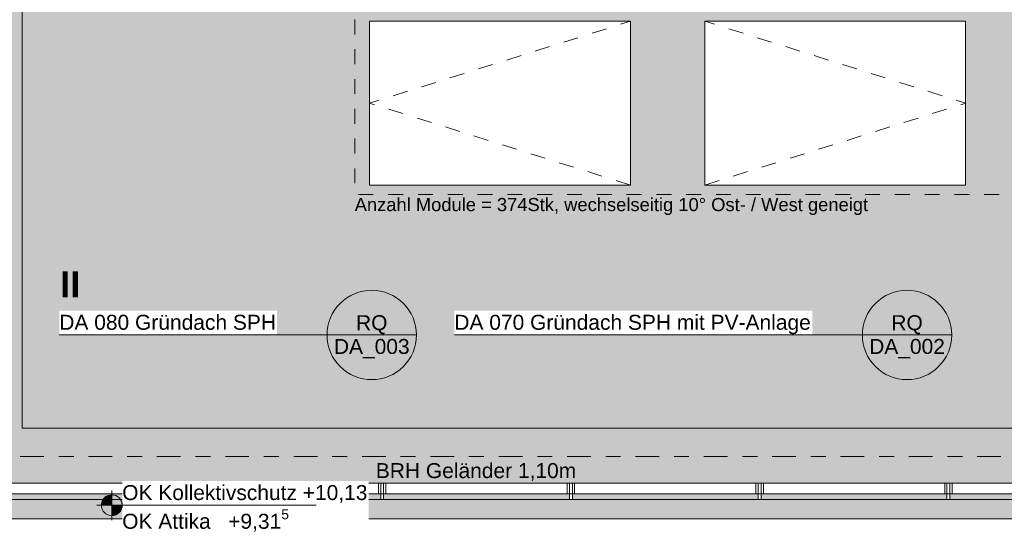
# Model space of a CAD drawing. Header units: metres. Extents: x -180 to 4, y -47 to 4.
# Tile 27 of 256: x -159.49 to -152.88, y -39.89 to -36.51. Entities that reach past the tile are written whole.
import ezdxf

# ---------------------------------------------------------------- set-up
doc = ezdxf.new("R2010")
doc.units = ezdxf.units.M
doc.header["$LTSCALE"] = 0.05
doc.header["$PDMODE"] = 1
doc.header["$PDSIZE"] = -2
doc.linetypes.add('Linienart-53', pattern=[5.291531, 3.175, -1.058062, 0.352704, -0.705764])
doc.linetypes.add('VW-01 Strichlinie kurz', pattern=[1.999894, 0.999947, -0.999947])
doc.layers.get('0').update_dxf_attribs({"lineweight": 25})
for name, color, linetype, lineweight, true_color in [('30 -36 Dächer- 3 Dachbeläge', 7, 'Continuous', 15, 0x9999ff), ('30 -36 Dächer- 3 Dachbeläge Gründach', 250, 'Continuous', 9, 0x333333), ('30 -36 Dächer- 4 Dachbekleidungen', 7, 'Continuous', 9, 0xccccff), ('40 -44 Elektr. Anlagen- 2 Eigenstromversorgungsanlagen', 7, 'Continuous', 5, 0xff6633), ('70 -72 Beschriftung- 1 Beschriftung allgemein', 7, 'Continuous', 9, 0xff6633), ('70 -72 Beschriftung- 7 Detailverweise', 7, 'Continuous', 9, 0x00dd00), ('70 -76 Bemaßung- 2 Allgemein', 7, 'Continuous', 5, 0x6666cc), ('Dachflächen Moblierung', 7, 'Continuous', 9, 0x888888)]:
    doc.layers.add(name, color=color, linetype=linetype, lineweight=lineweight, true_color=true_color)
for name, color, linetype, lineweight in [('60- 61 allgemeine Ausstattung- 4 Terrassen', 7, 'Continuous', 9), ('70 -71 Achsen- 1 Gebäudeachsen', 7, 'Linienart-53', 18), ('70 -72 Beschriftung- 5 Höhenkoten', 7, 'Continuous', 15), ('Keine', 7, 'Continuous', 9)]:
    doc.layers.add(name, color=color, linetype=linetype, lineweight=lineweight)
doc.styles.add('Arial', font='arial.ttf')
doc.styles.add('Arial (bold)', font='arialbd.ttf')
doc.dimstyles.new('k+k_klein', dxfattribs={"dimtxt": 0.075516, "dimasz": 0.05302, "dimexe": 0.05, "dimexo": 0.15, "dimgap": 0.005, "dimtad": 1, "dimdec": 3, "dimtxsty": 'Arial', "dimblk": 'VW_SLASH-2', "dimblk1": 'VW_SLASH-2', "dimblk2": 'VW_SLASH-2', "dimcen": 0, "dimdle": 0.025, "dimadec": 3, "dimazin": 0, "dimtfac": 0.75, "dimtdec": 3, "dimtix": 1, "dimtmove": 0, "dimatfit": 0, "dimldrblk": 'VW_FILLEDARROW', "dimfxl": 0.1, "dimfxlon": 1, "dimfrac": 2, "dimtolj": 1, "dimarcsym": 0})

# ---------------------------------------------------------------- blocks, each defined once
blk = doc.blocks.new('Gruppe-591')
at = {"color": 255, "linetype": 'Continuous', "lineweight": 9, "transparency": 33554687}
blk.add_wipeout([(-157.1388, -36.5242), (-155.3888, -36.5242), (-155.3888, -37.6242), (-157.1388, -37.6242)], dxfattribs=at).dxf.layer = '40 -44 Elektr. Anlagen- 2 Eigenstromversorgungsanlagen'
at = {"layer": '40 -44 Elektr. Anlagen- 2 Eigenstromversorgungsanlagen', "color": 7, "linetype": 'Continuous', "lineweight": 9, "transparency": 33554687, "flags": 128}
blk.add_lwpolyline([(-157.1388, -36.5242), (-155.3888, -36.5242), (-155.3888, -37.6242), (-157.1388, -37.6242)], close=True, dxfattribs=at)
at = {"layer": 'Dachflächen Moblierung', "color": 8, "linetype": 'VW-01 Strichlinie kurz', "lineweight": 5, "flags": 128}
blk.add_lwpolyline([(-155.3888, -37.6242), (-157.1388, -37.0742), (-155.3888, -36.5242)], dxfattribs=at)
blk = doc.blocks.new('Gruppe-599')
at = {"color": 255, "linetype": 'Continuous', "lineweight": 9, "transparency": 33554687}
blk.add_wipeout([(-154.8888, -36.5242), (-153.1388, -36.5242), (-153.1388, -37.6242), (-154.8888, -37.6242)], dxfattribs=at).dxf.layer = '40 -44 Elektr. Anlagen- 2 Eigenstromversorgungsanlagen'
at = {"layer": '40 -44 Elektr. Anlagen- 2 Eigenstromversorgungsanlagen', "color": 7, "linetype": 'Continuous', "lineweight": 9, "transparency": 33554687, "flags": 128}
blk.add_lwpolyline([(-154.8888, -36.5242), (-153.1388, -36.5242), (-153.1388, -37.6242), (-154.8888, -37.6242)], close=True, dxfattribs=at)
at = {"layer": 'Dachflächen Moblierung', "color": 8, "linetype": 'VW-01 Strichlinie kurz', "lineweight": 5, "flags": 128}
blk.add_lwpolyline([(-154.8888, -37.6242), (-153.1388, -37.0742), (-154.8888, -36.5242)], dxfattribs=at)
blk = doc.blocks.new('Gruppe-767')
at = {"layer": '70 -72 Beschriftung- 1 Beschriftung allgemein', "color": 7, "transparency": 33554687}
for name in ['Gruppe-591', 'Gruppe-599']:
    blk.add_blockref(name, (0, 0), dxfattribs=at)
blk = doc.blocks.new('Gruppe-830')
at = {"layer": '70 -72 Beschriftung- 7 Detailverweise'}
blk.add_line((0.935, 0), (0.335, 0), dxfattribs=at)
at = {"layer": '70 -72 Beschriftung- 7 Detailverweise', "flags": 128}
blk.add_lwpolyline([(0.935, 0), (0.9336, -0.0294), (0.9292, -0.0585), (0.9221, -0.0871), (0.9122, -0.1148), (0.8996, -0.1414), (0.8844, -0.1667), (0.8669, -0.1903), (0.8471, -0.2121), (0.8253, -0.2319), (0.8017, -0.2494), (0.7764, -0.2646), (0.7498, -0.2772), (0.7221, -0.2871), (0.6935, -0.2942), (0.6644, -0.2986), (0.635, -0.3), (0.6056, -0.2986), (0.5765, -0.2942), (0.5479, -0.2871), (0.5202, -0.2772), (0.4936, -0.2646), (0.4683, -0.2494), (0.4447, -0.2319), (0.4229, -0.2121), (0.4031, -0.1903), (0.3856, -0.1667), (0.3704, -0.1414), (0.3578, -0.1148), (0.3479, -0.0871), (0.3408, -0.0585), (0.3364, -0.0294), (0.335, 0), (0.3364, 0.0294), (0.3408, 0.0585), (0.3479, 0.0871), (0.3578, 0.1148), (0.3704, 0.1414), (0.3856, 0.1667), (0.4031, 0.1903), (0.4229, 0.2121), (0.4447, 0.2319), (0.4683, 0.2494), (0.4936, 0.2646), (0.5202, 0.2772), (0.5479, 0.2871), (0.5765, 0.2942), (0.6056, 0.2986), (0.635, 0.3), (0.6644, 0.2986), (0.6935, 0.2942), (0.7221, 0.2871), (0.7498, 0.2772), (0.7764, 0.2646), (0.8017, 0.2494), (0.8253, 0.2319), (0.8471, 0.2121), (0.8669, 0.1903), (0.8844, 0.1667), (0.8996, 0.1414), (0.9122, 0.1148), (0.9221, 0.0871), (0.9292, 0.0585), (0.9336, 0.0294)], close=True, dxfattribs=at)
at = {"layer": '70 -72 Beschriftung- 7 Detailverweise'}
blk.add_point((0.635, 0), dxfattribs=at)
at = {"layer": '70 -72 Beschriftung- 7 Detailverweise', "char_height": 0.10069, "line_spacing_factor": 0.96878, "style": 'Arial'}
for s, insert, attachment_point in [('RQ', (0.635, 0.0046), 8), ('DA_003', (0.635, -0.0267), 2)]:
    blk.add_mtext(s, dxfattribs=dict(at, insert=insert, attachment_point=attachment_point))
blk = doc.blocks.new('Referenzmarkierung-30')
at = {"layer": '70 -72 Beschriftung- 7 Detailverweise', "transparency": 33554687}
for q in [(-1.4618, 0), (0.635, 0)]:
    blk.add_line((0, 0), q, dxfattribs=at)
at = {"layer": '70 -72 Beschriftung- 7 Detailverweise', "color": 7, "transparency": 33554687}
blk.add_blockref('Gruppe-830', (0, 0), dxfattribs=at)
blk = doc.blocks.new('Gruppe-834')
at = {"layer": '70 -72 Beschriftung- 7 Detailverweise'}
blk.add_line((0.935, 0), (0.335, 0), dxfattribs=at)
at = {"layer": '70 -72 Beschriftung- 7 Detailverweise', "flags": 128}
blk.add_lwpolyline([(0.935, 0), (0.9336, -0.0294), (0.9292, -0.0585), (0.9221, -0.0871), (0.9122, -0.1148), (0.8996, -0.1414), (0.8844, -0.1667), (0.8669, -0.1903), (0.8471, -0.2121), (0.8253, -0.2319), (0.8017, -0.2494), (0.7764, -0.2646), (0.7498, -0.2772), (0.7221, -0.2871), (0.6935, -0.2942), (0.6644, -0.2986), (0.635, -0.3), (0.6056, -0.2986), (0.5765, -0.2942), (0.5479, -0.2871), (0.5202, -0.2772), (0.4936, -0.2646), (0.4683, -0.2494), (0.4447, -0.2319), (0.4229, -0.2121), (0.4031, -0.1903), (0.3856, -0.1667), (0.3704, -0.1414), (0.3578, -0.1148), (0.3479, -0.0871), (0.3408, -0.0585), (0.3364, -0.0294), (0.335, 0), (0.3364, 0.0294), (0.3408, 0.0585), (0.3479, 0.0871), (0.3578, 0.1148), (0.3704, 0.1414), (0.3856, 0.1667), (0.4031, 0.1903), (0.4229, 0.2121), (0.4447, 0.2319), (0.4683, 0.2494), (0.4936, 0.2646), (0.5202, 0.2772), (0.5479, 0.2871), (0.5765, 0.2942), (0.6056, 0.2986), (0.635, 0.3), (0.6644, 0.2986), (0.6935, 0.2942), (0.7221, 0.2871), (0.7498, 0.2772), (0.7764, 0.2646), (0.8017, 0.2494), (0.8253, 0.2319), (0.8471, 0.2121), (0.8669, 0.1903), (0.8844, 0.1667), (0.8996, 0.1414), (0.9122, 0.1148), (0.9221, 0.0871), (0.9292, 0.0585), (0.9336, 0.0294)], close=True, dxfattribs=at)
at = {"layer": '70 -72 Beschriftung- 7 Detailverweise'}
blk.add_point((0.635, 0), dxfattribs=at)
at = {"layer": '70 -72 Beschriftung- 7 Detailverweise', "char_height": 0.10069, "line_spacing_factor": 0.96878, "style": 'Arial'}
for s, insert, attachment_point in [('RQ', (0.635, 0.0046), 8), ('DA_002', (0.635, -0.0267), 2)]:
    blk.add_mtext(s, dxfattribs=dict(at, insert=insert, attachment_point=attachment_point))
blk = doc.blocks.new('Referenzmarkierung-34')
at = {"layer": '70 -72 Beschriftung- 7 Detailverweise', "transparency": 33554687}
for q in [(-2.4029, 0), (0.635, 0)]:
    blk.add_line((0, 0), q, dxfattribs=at)
at = {"layer": '70 -72 Beschriftung- 7 Detailverweise', "color": 7, "transparency": 33554687}
blk.add_blockref('Gruppe-834', (0, 0), dxfattribs=at)
blk = doc.blocks.new('Gruppe-925')
at = {"layer": '70 -72 Beschriftung- 1 Beschriftung allgemein', "insert": (-157.0969, -39.4918), "char_height": 0.100689, "attachment_point": 1, "line_spacing_factor": 0.970891, "style": 'Arial'}
blk.add_mtext('BRH Geländer 1,10m', dxfattribs=at)
blk = doc.blocks.new('Gruppe-1061')
at = {"color": 255}
blk.add_wipeout([(-158.331, -39.697), (-158.331, -39.627), (-158.311, -39.627), (-158.311, -39.697)], dxfattribs=at).dxf.layer = '30 -36 Dächer- 4 Dachbekleidungen'
at = {"layer": '30 -36 Dächer- 4 Dachbekleidungen', "flags": 128}
for points in [[(-158.346, -39.697), (-158.346, -39.627), (-158.331, -39.627)], [(-158.331, -39.697), (-158.331, -39.627), (-158.311, -39.627), (-158.311, -39.697)], [(-158.296, -39.697), (-158.296, -39.627), (-158.311, -39.627)]]:
    blk.add_lwpolyline(points, dxfattribs=at)
at = {"color": 255}
blk.add_wipeout([(-158.311, -39.737), (-158.311, -39.697), (-158.331, -39.697), (-158.331, -39.737)], dxfattribs=at).dxf.layer = '30 -36 Dächer- 4 Dachbekleidungen'
at = {"layer": '30 -36 Dächer- 4 Dachbekleidungen', "flags": 128}
blk.add_lwpolyline([(-158.311, -39.737), (-158.311, -39.697), (-158.331, -39.697), (-158.331, -39.737)], close=True, dxfattribs=at)
blk = doc.blocks.new('Gruppe-1062')
at = {"color": 255}
blk.add_wipeout([(-157.0643, -39.697), (-157.0643, -39.627), (-157.0443, -39.627), (-157.0443, -39.697)], dxfattribs=at).dxf.layer = '30 -36 Dächer- 4 Dachbekleidungen'
at = {"layer": '30 -36 Dächer- 4 Dachbekleidungen', "flags": 128}
for points in [[(-157.0793, -39.697), (-157.0793, -39.627), (-157.0643, -39.627)], [(-157.0643, -39.697), (-157.0643, -39.627), (-157.0443, -39.627), (-157.0443, -39.697)], [(-157.0293, -39.697), (-157.0293, -39.627), (-157.0443, -39.627)]]:
    blk.add_lwpolyline(points, dxfattribs=at)
at = {"color": 255}
blk.add_wipeout([(-157.0443, -39.737), (-157.0443, -39.697), (-157.0643, -39.697), (-157.0643, -39.737)], dxfattribs=at).dxf.layer = '30 -36 Dächer- 4 Dachbekleidungen'
at = {"layer": '30 -36 Dächer- 4 Dachbekleidungen', "flags": 128}
blk.add_lwpolyline([(-157.0443, -39.737), (-157.0443, -39.697), (-157.0643, -39.697), (-157.0643, -39.737)], close=True, dxfattribs=at)
blk = doc.blocks.new('Gruppe-1063')
at = {"color": 255}
blk.add_wipeout([(-155.7977, -39.697), (-155.7977, -39.627), (-155.7777, -39.627), (-155.7777, -39.697)], dxfattribs=at).dxf.layer = '30 -36 Dächer- 4 Dachbekleidungen'
at = {"layer": '30 -36 Dächer- 4 Dachbekleidungen', "flags": 128}
for points in [[(-155.8127, -39.697), (-155.8127, -39.627), (-155.7977, -39.627)], [(-155.7977, -39.697), (-155.7977, -39.627), (-155.7777, -39.627), (-155.7777, -39.697)], [(-155.7627, -39.697), (-155.7627, -39.627), (-155.7777, -39.627)]]:
    blk.add_lwpolyline(points, dxfattribs=at)
at = {"color": 255}
blk.add_wipeout([(-155.7777, -39.737), (-155.7777, -39.697), (-155.7977, -39.697), (-155.7977, -39.737)], dxfattribs=at).dxf.layer = '30 -36 Dächer- 4 Dachbekleidungen'
at = {"layer": '30 -36 Dächer- 4 Dachbekleidungen', "flags": 128}
blk.add_lwpolyline([(-155.7777, -39.737), (-155.7777, -39.697), (-155.7977, -39.697), (-155.7977, -39.737)], close=True, dxfattribs=at)
blk = doc.blocks.new('Gruppe-1064')
at = {"color": 255}
blk.add_wipeout([(-154.531, -39.697), (-154.531, -39.627), (-154.511, -39.627), (-154.511, -39.697)], dxfattribs=at).dxf.layer = '30 -36 Dächer- 4 Dachbekleidungen'
at = {"layer": '30 -36 Dächer- 4 Dachbekleidungen', "flags": 128}
for points in [[(-154.546, -39.697), (-154.546, -39.627), (-154.531, -39.627)], [(-154.531, -39.697), (-154.531, -39.627), (-154.511, -39.627), (-154.511, -39.697)], [(-154.496, -39.697), (-154.496, -39.627), (-154.511, -39.627)]]:
    blk.add_lwpolyline(points, dxfattribs=at)
at = {"color": 255}
blk.add_wipeout([(-154.511, -39.737), (-154.511, -39.697), (-154.531, -39.697), (-154.531, -39.737)], dxfattribs=at).dxf.layer = '30 -36 Dächer- 4 Dachbekleidungen'
at = {"layer": '30 -36 Dächer- 4 Dachbekleidungen', "flags": 128}
blk.add_lwpolyline([(-154.511, -39.737), (-154.511, -39.697), (-154.531, -39.697), (-154.531, -39.737)], close=True, dxfattribs=at)
blk = doc.blocks.new('Gruppe-1065')
at = {"color": 255}
blk.add_wipeout([(-153.2643, -39.697), (-153.2643, -39.627), (-153.2443, -39.627), (-153.2443, -39.697)], dxfattribs=at).dxf.layer = '30 -36 Dächer- 4 Dachbekleidungen'
at = {"layer": '30 -36 Dächer- 4 Dachbekleidungen', "flags": 128}
for points in [[(-153.2793, -39.697), (-153.2793, -39.627), (-153.2643, -39.627)], [(-153.2643, -39.697), (-153.2643, -39.627), (-153.2443, -39.627), (-153.2443, -39.697)], [(-153.2293, -39.697), (-153.2293, -39.627), (-153.2443, -39.627)]]:
    blk.add_lwpolyline(points, dxfattribs=at)
at = {"color": 255}
blk.add_wipeout([(-153.2443, -39.737), (-153.2443, -39.697), (-153.2643, -39.697), (-153.2643, -39.737)], dxfattribs=at).dxf.layer = '30 -36 Dächer- 4 Dachbekleidungen'
at = {"layer": '30 -36 Dächer- 4 Dachbekleidungen', "flags": 128}
blk.add_lwpolyline([(-153.2443, -39.737), (-153.2443, -39.697), (-153.2643, -39.697), (-153.2643, -39.737)], close=True, dxfattribs=at)
blk = doc.blocks.new('Gruppe-1384')
at = {"layer": '30 -36 Dächer- 3 Dachbeläge Gründach', "linetype": 'Continuous', "lineweight": 0, "true_color": 0xe7eedf, "transparency": 33554687}
blk.add_hatch(color=254, dxfattribs=at).paths.add_polyline_path([(-100.01799996, -31.79404198), (-100.01799996, -31.61704198), (-100.31099996, -31.61704198), (-100.31099996, -12.39704198), (-159.47099996, -12.39704198), (-159.47099996, -39.25704198), (-99.61099996, -39.25704198), (-99.61099996, -31.79404198)])
at = {"layer": '30 -36 Dächer- 3 Dachbeläge Gründach', "flags": 128}
blk.add_lwpolyline([(-100.01799996, -31.79404198), (-100.01799996, -31.61704198), (-100.31099996, -31.61704198), (-100.31099996, -12.39704198), (-159.47099996, -12.39704198), (-159.47099996, -39.25704198), (-99.61099996, -39.25704198), (-99.61099996, -31.79404198)], close=True, dxfattribs=at)
at = {"color": 255, "linetype": 'Continuous', "lineweight": 9, "transparency": 33554687}
blk.add_wipeout([(-129.83124836, -12.23704198), (-129.83124836, -12.71704198), (-159.47099996, -12.71704198), (-159.47099996, -39.25704198), (-129.83124836, -39.25704198), (-129.83124836, -39.73704198), (-160.51099996, -39.73704198), (-160.51099996, -31.61704198), (-159.93099996, -31.61704198), (-159.93099996, -12.23704198)], dxfattribs=at).dxf.layer = '30 -36 Dächer- 3 Dachbeläge'
at = {"layer": '30 -36 Dächer- 3 Dachbeläge', "linetype": 'Continuous', "lineweight": 9, "transparency": 33554687}
h = blk.add_hatch(dxfattribs=at)
h.set_pattern_fill('{914A209A-ED12-11EE-87B6-5CE', style=0, pattern_type=2)
h.set_pattern_definition([(-22, (-91.4235, -34.937042), (-0.018555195, 0.04226461), [0.000625, -0.061875]), (14, (-91.415251, -34.959718), (-0.0371103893, -0.0278327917), [0.000625, -0.030625]), (-3.77456, (-91.474014, -34.97415), (-0.01958604, 0.065974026), [0.00028186, -0.093671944]), (-68, (-91.30392, -34.91024), (0.1926424, 0.04407994), [0.00028125, -0.09346875]), (96, (-91.437934, -35.001983), (-0.036105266, -0.06319548), [0.0005625, -0.0931875]), (132, (-91.4101, -34.97828), (0.040202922, 0.004123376), [0.0003125, -0.0621875]), (-17, (-91.442055, -34.96178), (0.0930531, 0.028928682), [0.000625, -0.061875]), (-145, (-91.4369, -34.956625), (0.06266964, -0.040092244), [0.000625, -0.061875]), (-137, (-91.45133, -34.953533), (0.049444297, -0.02123569), [0.000625, -0.061875])])
h.paths.add_polyline_path([(-100.01799996, -31.12704198), (-99.83999996, -31.12704198), (-99.83999996, -31.61604198), (-99.35099996, -31.61604198), (-99.35099996, -31.79404198), (-99.13099996, -31.79404198), (-99.13099996, -39.73704198), (-160.51099996, -39.73704198), (-160.51099996, -31.61704198), (-159.93099996, -31.61704198), (-159.93099996, -12.23704198), (-100.01799996, -12.23704198)])
h.paths.add_polyline_path([(-159.47099996, -39.25704198), (-100.31099996, -39.25704198), (-100.31099996, -12.71704198), (-159.47099996, -12.71704198)])
at = {"layer": '30 -36 Dächer- 3 Dachbeläge', "color": 161, "linetype": 'Continuous', "lineweight": 9, "true_color": 0x9999ff, "transparency": 33554687, "flags": 128}
for points in [[(-100.01799996, -31.12704198), (-99.83999996, -31.12704198), (-99.83999996, -31.61604198), (-99.35099996, -31.61604198), (-99.35099996, -31.79404198), (-99.13099996, -31.79404198), (-99.13099996, -39.73704198), (-160.51099996, -39.73704198), (-160.51099996, -31.61704198), (-159.93099996, -31.61704198), (-159.93099996, -12.23704198), (-100.01799996, -12.23704198)], [(-159.47099996, -39.25704198), (-100.31099996, -39.25704198), (-100.31099996, -12.71704198), (-159.47099996, -12.71704198)]]:
    blk.add_lwpolyline(points, close=True, dxfattribs=at)
at = {"layer": '60- 61 allgemeine Ausstattung- 4 Terrassen', "color": 7}
blk.add_blockref('Gruppe-767', (0, 0), dxfattribs=at)
at = {"layer": '30 -36 Dächer- 3 Dachbeläge', "linetype": 'Continuous', "lineweight": 0}
blk.add_hatch(color=254, dxfattribs=at).paths.add_polyline_path([(-160.64099996, -31.58704198), (-160.64099996, -39.86704198), (-99.00099996, -39.86704198), (-99.00099996, -31.79404198), (-99.13099996, -31.79404198), (-99.13099996, -39.73704198), (-160.51099996, -39.73704198), (-160.51099996, -31.58704198)])
at = {"layer": '30 -36 Dächer- 3 Dachbeläge', "flags": 128}
blk.add_lwpolyline([(-160.64099996, -31.58704198), (-160.64099996, -39.86704198), (-99.00099996, -39.86704198), (-99.00099996, -31.79404198), (-99.13099996, -31.79404198), (-99.13099996, -39.73704198), (-160.51099996, -39.73704198), (-160.51099996, -31.58704198)], dxfattribs=at)
at = {"color": 255}
blk.add_wipeout([(-160.47099996, -39.69704198), (-99.17099996, -39.69704198), (-99.17099996, -31.79404198), (-99.24099996, -31.79404198), (-99.24099996, -39.62704198), (-160.47099996, -39.62704198)], dxfattribs=at).dxf.layer = '30 -36 Dächer- 4 Dachbekleidungen'
at = {"layer": '30 -36 Dächer- 4 Dachbekleidungen', "flags": 128}
blk.add_lwpolyline([(-160.47099996, -39.69704198), (-99.17099996, -39.69704198), (-99.17099996, -31.79404198), (-99.24099996, -31.79404198), (-99.24099996, -39.62704198), (-160.47099996, -39.62704198)], close=True, dxfattribs=at)
at = {"layer": '40 -44 Elektr. Anlagen- 2 Eigenstromversorgungsanlagen', "color": 7, "linetype": 'VW-01 Strichlinie kurz', "lineweight": 9, "flags": 128}
blk.add_lwpolyline([(-157.2387741, -16.50250689), (-102.9687741, -16.50250689), (-102.9687741, -37.68750689), (-157.2387741, -37.68750689)], close=True, dxfattribs=at)
at = {"layer": '70 -72 Beschriftung- 7 Detailverweise'}
for p, q in [((-156.82424871, -38.63128658), (-157.42424871, -38.63128658)), ((-153.23211756, -38.63128658), (-153.83211756, -38.63128658))]:
    blk.add_line(p, q, dxfattribs=at)
at = {"layer": '70 -72 Beschriftung- 7 Detailverweise', "flags": 128}
for points in [[(-156.82424871, -38.63128658), (-156.82569329, -38.66069172), (-156.83001312, -38.68981367), (-156.83716661, -38.71837198), (-156.84708485, -38.7460916), (-156.85967233, -38.7727056), (-156.87480782, -38.79795765), (-156.89234557, -38.82160456), (-156.91211667, -38.84341861), (-156.93393072, -38.86318971), (-156.95757764, -38.88072746), (-156.98282969, -38.89586295), (-157.00944368, -38.90845043), (-157.0371633, -38.91836868), (-157.06572161, -38.92552216), (-157.09484356, -38.92984199), (-157.12424871, -38.93128658), (-157.15365385, -38.92984199), (-157.1827758, -38.92552216), (-157.21133411, -38.91836868), (-157.23905374, -38.90845043), (-157.26566773, -38.89586295), (-157.29091978, -38.88072746), (-157.31456669, -38.86318971), (-157.33638074, -38.84341861), (-157.35615184, -38.82160456), (-157.37368959, -38.79795765), (-157.38882509, -38.7727056), (-157.40141257, -38.7460916), (-157.41133081, -38.71837198), (-157.41848429, -38.68981367), (-157.42280412, -38.66069172), (-157.42424871, -38.63128658), (-157.42280412, -38.60188143), (-157.41848429, -38.57275948), (-157.41133081, -38.54420117), (-157.40141257, -38.51648155), (-157.38882509, -38.48986755), (-157.37368959, -38.46461551), (-157.35615184, -38.44096859), (-157.33638074, -38.41915454), (-157.31456669, -38.39938344), (-157.29091978, -38.38184569), (-157.26566773, -38.3667102), (-157.23905374, -38.35412272), (-157.21133411, -38.34420447), (-157.1827758, -38.33705099), (-157.15365385, -38.33273116), (-157.12424871, -38.33128658), (-157.09484356, -38.33273116), (-157.06572161, -38.33705099), (-157.0371633, -38.34420447), (-157.00944368, -38.35412272), (-156.98282969, -38.3667102), (-156.95757764, -38.38184569), (-156.93393072, -38.39938344), (-156.91211667, -38.41915454), (-156.89234557, -38.44096859), (-156.87480782, -38.46461551), (-156.85967233, -38.48986755), (-156.84708485, -38.51648155), (-156.83716661, -38.54420117), (-156.83001312, -38.57275948), (-156.82569329, -38.60188143)], [(-153.23211756, -38.63128658), (-153.23356214, -38.66069172), (-153.23788197, -38.68981367), (-153.24503546, -38.71837198), (-153.2549537, -38.7460916), (-153.26754118, -38.7727056), (-153.28267667, -38.79795765), (-153.30021442, -38.82160456), (-153.31998552, -38.84341861), (-153.34179957, -38.86318971), (-153.36544649, -38.88072746), (-153.39069854, -38.89586295), (-153.41731253, -38.90845043), (-153.44503215, -38.91836868), (-153.47359046, -38.92552216), (-153.50271241, -38.92984199), (-153.53211756, -38.93128658), (-153.5615227, -38.92984199), (-153.59064465, -38.92552216), (-153.61920296, -38.91836868), (-153.64692259, -38.90845043), (-153.67353658, -38.89586295), (-153.69878863, -38.88072746), (-153.72243554, -38.86318971), (-153.74424959, -38.84341861), (-153.76402069, -38.82160456), (-153.78155844, -38.79795765), (-153.79669394, -38.7727056), (-153.80928142, -38.7460916), (-153.81919966, -38.71837198), (-153.82635314, -38.68981367), (-153.83067297, -38.66069172), (-153.83211756, -38.63128658), (-153.83067297, -38.60188143), (-153.82635314, -38.57275948), (-153.81919966, -38.54420117), (-153.80928142, -38.51648155), (-153.79669394, -38.48986755), (-153.78155844, -38.46461551), (-153.76402069, -38.44096859), (-153.74424959, -38.41915454), (-153.72243554, -38.39938344), (-153.69878863, -38.38184569), (-153.67353658, -38.3667102), (-153.64692259, -38.35412272), (-153.61920296, -38.34420447), (-153.59064465, -38.33705099), (-153.5615227, -38.33273116), (-153.53211756, -38.33128658), (-153.50271241, -38.33273116), (-153.47359046, -38.33705099), (-153.44503215, -38.34420447), (-153.41731253, -38.35412272), (-153.39069854, -38.3667102), (-153.36544649, -38.38184569), (-153.34179957, -38.39938344), (-153.31998552, -38.41915454), (-153.30021442, -38.44096859), (-153.28267667, -38.46461551), (-153.26754118, -38.48986755), (-153.2549537, -38.51648155), (-153.24503546, -38.54420117), (-153.23788197, -38.57275948), (-153.23356214, -38.60188143)]]:
    blk.add_lwpolyline(points, close=True, dxfattribs=at)
at = {"layer": '70 -72 Beschriftung- 7 Detailverweise'}
for p in [(-157.12424871, -38.63128658), (-153.53211756, -38.63128658)]:
    blk.add_point(p, dxfattribs=at)
at = {"layer": '70 -72 Beschriftung- 1 Beschriftung allgemein', "color": 7}
blk.add_blockref('Gruppe-925', (0, 0), dxfattribs=at)
at = {"layer": '70 -72 Beschriftung- 7 Detailverweise'}
for name, p in [('Referenzmarkierung-30', (-157.75924871, -38.63128658)), ('Referenzmarkierung-34', (-154.16711756, -38.63128658))]:
    blk.add_blockref(name, p, dxfattribs=at)
at = {"layer": '70 -72 Beschriftung- 7 Detailverweise', "char_height": 0.100688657, "line_spacing_factor": 0.96878, "style": 'Arial'}
for s, insert, attachment_point in [('RQ', (-157.12424871, -38.62670046), 8), ('RQ', (-153.53211756, -38.62670046), 8), ('DA_003', (-157.12424871, -38.6579507), 2), ('DA_002', (-153.53211756, -38.6579507), 2)]:
    blk.add_mtext(s, dxfattribs=dict(at, insert=insert, attachment_point=attachment_point))
at = {"layer": 'Keine', "color": 7, "transparency": 33554687, "insert": (-157.2387741, -37.71123487), "char_height": 0.0881025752, "attachment_point": 1, "line_spacing_factor": 0.969685, "style": 'Arial'}
blk.add_mtext('Anzahl Module = 374Stk, wechselseitig 10° Ost- / West geneigt', dxfattribs=at)
at = {"layer": '70 -72 Beschriftung- 1 Beschriftung allgemein', "color": 7}
for name in ['Gruppe-1061', 'Gruppe-1062', 'Gruppe-1063', 'Gruppe-1064', 'Gruppe-1065']:
    blk.add_blockref(name, (0, 0), dxfattribs=at)
at = {"color": 255, "linetype": 'Continuous'}
for points in [[(-159.22099996, -38.63128658), (-157.75924871, -38.63128658), (-157.75924871, -38.4690088), (-159.22099996, -38.4690088)], [(-156.57, -38.63128658), (-154.16711756, -38.63128658), (-154.16711756, -38.4690088), (-156.57, -38.4690088)]]:
    blk.add_wipeout(points, dxfattribs=at).dxf.layer = '70 -72 Beschriftung- 5 Höhenkoten'
at = {"layer": '70 -72 Beschriftung- 7 Detailverweise', "transparency": 33554687}
for p, q in [((-157.75924871, -38.63128658), (-159.22099996, -38.63128658)), ((-157.75924871, -38.63128658), (-157.12424871, -38.63128658)), ((-154.16711756, -38.63128658), (-156.57, -38.63128658)), ((-154.16711756, -38.63128658), (-153.53211756, -38.63128658))]:
    blk.add_line(p, q, dxfattribs=at)
at = {"layer": '70 -72 Beschriftung- 5 Höhenkoten', "char_height": 0.1006886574, "attachment_point": 1, "line_spacing_factor": 0.96878, "style": 'Arial'}
for s, insert in [('DA 080 Gründach SPH', (-159.22099996, -38.49567292)), ('DA 070 Gründach SPH mit PV-Anlage', (-156.57, -38.49567292))]:
    blk.add_mtext(s, dxfattribs=dict(at, insert=insert))
blk = doc.blocks.new('_Dach_2D (2D)')
at = {"layer": '60- 61 allgemeine Ausstattung- 4 Terrassen', "color": 7}
blk.add_blockref('Gruppe-1384', (0, 0), dxfattribs=at)
at = {"layer": '70 -72 Beschriftung- 5 Höhenkoten', "linetype": 'Continuous', "lineweight": 0}
h = blk.add_hatch(color=7, dxfattribs=at)
edge = h.paths.add_edge_path()
edge.add_arc((-158.86884089, -39.77476421), 0.07, 90, 180)
edge.add_line((-158.93884089, -39.77476421), (-158.86884089, -39.77476421))
edge.add_line((-158.86884089, -39.77476421), (-158.86884089, -39.70476421))
at = {"layer": '70 -72 Beschriftung- 5 Höhenkoten'}
blk.add_line((-158.86884089, -39.87476421), (-158.86884089, -39.67476421), dxfattribs=at)
at = {"layer": '70 -72 Beschriftung- 5 Höhenkoten', "flags": 128}
for points in [[(-158.86884089, -39.70476421, 0.4142135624), (-158.93884089, -39.77476421), (-158.86884089, -39.77476421)], [(-158.93884089, -39.77476421, 0.4142135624), (-158.86884089, -39.84476421), (-158.86884089, -39.77476421)]]:
    blk.add_lwpolyline(points, format="xyb", close=True, dxfattribs=at)
at = {"layer": '70 -72 Beschriftung- 1 Beschriftung allgemein', "insert": (-159.07884292, -38.2031035), "char_height": 0.17620515, "attachment_point": 3, "rotation": 359.999999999, "line_spacing_factor": 0.970891, "style": 'Arial (bold)'}
blk.add_mtext('II', dxfattribs=at)
at = {"color": 255, "linetype": 'Continuous'}
blk.add_wipeout([(-158.79884089, -39.93704198), (-157.1449222, -39.93704198), (-157.1449222, -39.61248643), (-158.79884089, -39.61248643)], dxfattribs=at).dxf.layer = '70 -72 Beschriftung- 5 Höhenkoten'
at = {"layer": '70 -72 Beschriftung- 5 Höhenkoten', "linetype": 'Continuous', "lineweight": 0}
h = blk.add_hatch(color=7, dxfattribs=at)
edge = h.paths.add_edge_path()
edge.add_arc((-158.86884089, -39.77476421), 0.07, 270, 360)
edge.add_line((-158.79884089, -39.77476421), (-158.86884089, -39.77476421))
edge.add_line((-158.86884089, -39.77476421), (-158.86884089, -39.84476421))
at = {"layer": '70 -72 Beschriftung- 5 Höhenkoten'}
blk.add_line((-158.96884089, -39.77476421), (-157.49769998, -39.77476421), dxfattribs=at)
at = {"layer": '70 -72 Beschriftung- 5 Höhenkoten', "flags": 128}
for points in [[(-158.79884089, -39.77476421, 0.4142135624), (-158.86884089, -39.70476421), (-158.86884089, -39.77476421)], [(-158.86884089, -39.84476421, 0.4142135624), (-158.79884089, -39.77476421), (-158.86884089, -39.77476421)]]:
    blk.add_lwpolyline(points, format="xyb", close=True, dxfattribs=at)
at = {"layer": '70 -72 Beschriftung- 5 Höhenkoten', "insert": (-158.79884089, -39.63915055), "char_height": 0.1006886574, "attachment_point": 1, "line_spacing_factor": 0.96878, "style": 'Arial'}
blk.add_mtext('\\A1;OK Kollektivschutz +10,13\\POK Attika   +9,31{\\H0.6667x;\\S5^ ;}', dxfattribs=at)
blk = doc.blocks.new('VW_SLASH-2')
at = {"color": 0, "linetype": 'ByBlock', "lineweight": -2, "transparency": 16777216}
blk.add_line((0.47, 0), (-1, 0), dxfattribs=at)
at = {"color": 0, "lineweight": 5, "transparency": 16777216, "flags": 128}
blk.add_lwpolyline([(0.5, 0.5), (-0.5, -0.5)], dxfattribs=at)
blk = doc.blocks.new('*D2782')
at = {"layer": '70 -76 Bemaßung- 2 Allgemein', "color": 0, "linetype": 'Continuous', "lineweight": -2, "transparency": 33554687}
for p, q in [((-146.1, -28.6445), (-145.95, -28.6445)), ((-146, -37.5345), (-146, -28.6975)), ((-146.1, -37.5875), (-145.95, -37.5875))]:
    blk.add_line(p, q, dxfattribs=at)
at = {"layer": 'Defpoints', "color": 0, "transparency": 33554687}
for p in [(-157.1388, -28.6445), (-146, -28.6445), (-156.93, -37.5875)]:
    blk.add_point(p, dxfattribs=at)
at = {"layer": '70 -76 Bemaßung- 2 Allgemein', "color": 0, "lineweight": -2, "xscale": 0.05302001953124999, "yscale": 0.05302001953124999, "zscale": 0.05302001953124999}
for p, rotation in [((-146, -28.6445), 90), ((-146, -37.5875), 270)]:
    blk.add_blockref('VW_SLASH-2', p, dxfattribs=dict(at, rotation=rotation))
at = {"layer": '70 -76 Bemaßung- 2 Allgemein', "color": 0, "lineweight": 5, "transparency": 33554687, "insert": (-146.0655, -33.116), "char_height": 0.10069, "attachment_point": 5, "rotation": 90, "style": 'Arial'}
blk.add_mtext('\\A1;8,90', dxfattribs=at)
blk = doc.blocks.new('VW_FILLEDARROW')
at = {"linetype": 'Continuous', "lineweight": 0, "transparency": 16777216}
blk.add_hatch(color=0, dxfattribs=at).paths.add_polyline_path([(-2.83, 0.76), (0, 0), (-2.83, -0.76)])
at = {"color": 0, "lineweight": 5, "transparency": 16777216, "flags": 128}
blk.add_lwpolyline([(-2.83, 0.76), (0, 0), (-2.83, -0.76)], close=True, dxfattribs=at)
blk = doc.blocks.new('*D2783')
at = {"layer": '70 -76 Bemaßung- 2 Allgemein', "color": 0, "linetype": 'Continuous', "lineweight": -2, "transparency": 33554687}
for p, q in [((-146.1, -37.5875), (-145.95, -37.5875)), ((-146, -39.574), (-146, -37.6405)), ((-146.1, -39.627), (-145.95, -39.627))]:
    blk.add_line(p, q, dxfattribs=at)
at = {"layer": 'Defpoints', "color": 0, "transparency": 33554687}
for p in [(-156.93, -37.5875), (-146, -37.5875), (-160.471, -39.627)]:
    blk.add_point(p, dxfattribs=at)
at = {"layer": '70 -76 Bemaßung- 2 Allgemein', "color": 0, "lineweight": -2, "xscale": 0.05302001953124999, "yscale": 0.05302001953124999, "zscale": 0.05302001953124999}
for p, rotation in [((-146, -37.5875), 90), ((-146, -39.627), 270)]:
    blk.add_blockref('VW_SLASH-2', p, dxfattribs=dict(at, rotation=rotation))
at = {"layer": '70 -76 Bemaßung- 2 Allgemein', "color": 0, "lineweight": 5, "transparency": 33554687, "insert": (-146.0655, -38.6073), "char_height": 0.10069, "attachment_point": 5, "rotation": 90, "style": 'Arial'}
blk.add_mtext('\\A1;2,00', dxfattribs=at)
blk = doc.blocks.new('_Achsen (3D)')
at = {"layer": '70 -71 Achsen- 1 Gebäudeachsen', "transparency": 33554687}
blk.add_line((-179.668, -39.447), (3.826, -39.447), dxfattribs=at)
blk = doc.blocks.new('Gruppe-2092')
at = {"layer": '70 -76 Bemaßung- 2 Allgemein', "color": 173, "linetype": 'Continuous', "lineweight": 5, "true_color": 0x6666cc, "transparency": 33554687}
for base, p1, p2, text, picture, middle in [((-146, -28.6445), (-156.93, -37.5875), (-157.1388, -28.6445), '8,90', '*D2782', (-146.0655, -33.116)), ((-146, -37.5875), (-160.471, -39.627), (-156.93, -37.5875), '2,00', '*D2783', (-146.0655, -38.6073))]:
    dim = blk.add_linear_dim(base=base, p1=p1, p2=p2, angle=270, text=text, dimstyle='k+k_klein', override={"dimtxt": 0.100689, "dimgap": 0.005, "dimdec": 1, "dimpost": '<>', "dimtxsty": 'Arial', "dimtmove": 2}, dxfattribs=at)
    dim.commit()
    dim.dimension.update_dxf_attribs({"geometry": picture, "text_midpoint": middle})
blk = doc.blocks.new('_Dach_2D Bemaßung_ Beschriftung (2D)')
at = {"layer": '70 -76 Bemaßung- 2 Allgemein', "color": 173, "true_color": 0x6666cc, "transparency": 33554687}
blk.add_blockref('Gruppe-2092', (0, 0), dxfattribs=at)

msp = doc.modelspace()

# ---------------------------------------------------------------- block references
at = {"layer": 'Keine', "color": 1}
msp.add_blockref('_Dach_2D (2D)', (0, 0), dxfattribs=at)

# ---------------------------------------------------------------- next in the draw order: block references
msp.add_blockref('_Dach_2D Bemaßung_ Beschriftung (2D)', (0, 0), dxfattribs=at)

# ---------------------------------------------------------------- next in the draw order: block references
msp.add_blockref('_Achsen (3D)', (0, 0), dxfattribs=at)

doc.saveas('drawing.dxf')
